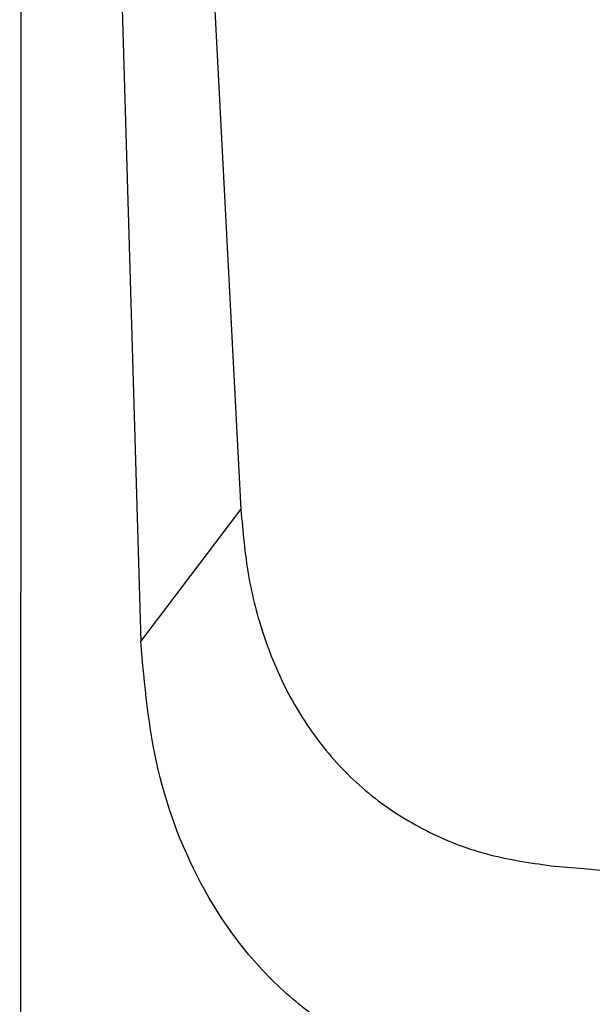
# Model space of a CAD drawing. Header units: millimetres. Extents: x -0.66 to 0.91, y -0.4 to 0.64.
# Tile 50 of 241: x -0.0106 to 0.0074, y 0.0399 to 0.0709. Entities that reach past the tile are written whole.
import ezdxf

# ---------------------------------------------------------------- set-up
doc = ezdxf.new("R2010")
doc.units = ezdxf.units.MM
doc.layers.add('FORMAT', color=7, linetype='Continuous')

msp = doc.modelspace()

# ---------------------------------------------------------------- linework, layer by layer
at = {"layer": 'FORMAT', "color": 7, "linetype": 'Continuous', "lineweight": 25}
for p, q in [((-0.006022, 0.100563), (-0.003659, 0.055495)), ((-0.008245, 0.099924), (-0.006811, 0.051341)), ((-0.006811, 0.051341), (-0.003659, 0.055495))]:
    msp.add_line(p, q, dxfattribs=at)
for points, knots in [([(-0.010623, -0.000707), (-0.010622, 0.00034), (-0.010614, 0.00902), (-0.010601, 0.025336), (-0.010584, 0.048247), (-0.010571, 0.071168), (-0.010563, 0.088457), (-0.010559, 0.098106), (-0.010558, 0.100112)], [0, 0, 0, 0, 0.031183, 0.25842, 0.485677, 0.712991, 0.940324, 1, 1, 1, 1]), ([(-0.003659, 0.055495), (-0.003599, 0.0548), (-0.003482, 0.053444), (-0.002964, 0.051446), (-0.00217, 0.049576), (-0.001029, 0.04787), (0.000416, 0.04643), (0.002139, 0.045338), (0.004056, 0.044583), (0.005411, 0.044386), (0.006102, 0.044285)], [0, 0, 0, 0, 0.128179, 0.249752, 0.37744, 0.499804, 0.624644, 0.749354, 0.872076, 1, 1, 1, 1]), ([(0.001391, 0.038157), (0.000733, 0.038425), (-0.00057, 0.038954), (-0.002271, 0.040221), (-0.003697, 0.04175), (-0.005202, 0.044047), (-0.006451, 0.047273), (-0.006691, 0.049986), (-0.006811, 0.051341)], [0, 0, 0, 0, 0.130399, 0.257949, 0.384713, 0.509942, 0.755304, 1, 1, 1, 1]), ([(0.006102, 0.044285), (0.017076, 0.043333), (0.039019, 0.041428), (0.07205, 0.040202), (0.105091, 0.040202), (0.138122, 0.041428), (0.160066, 0.043333), (0.17104, 0.044285)], [0, 0, 0, 0, 0.200018, 0.399961, 0.600038, 0.79998, 1, 1, 1, 1])]:
    msp.add_open_spline(points, degree=3, knots=knots, dxfattribs=at)

doc.saveas('drawing.dxf')
